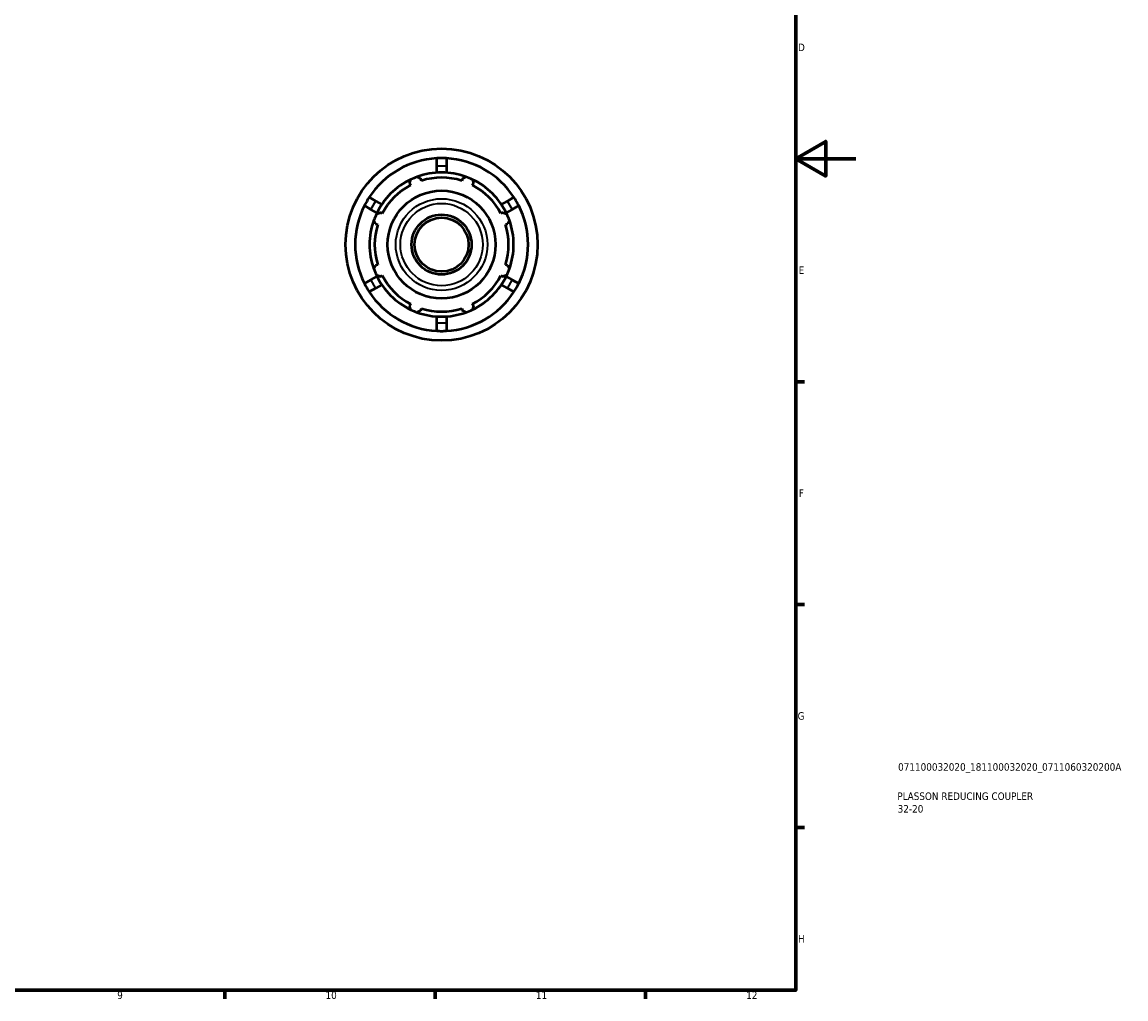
# Model space of a CAD drawing. Header units: millimetres. Extents: x -24 to 931, y 0 to 657.
# Tile 3 of 4: x 563 to 931, y 17 to 343. Entities that reach past the tile are written whole.
import ezdxf

# ---------------------------------------------------------------- set-up
doc = ezdxf.new("R2010")
doc.units = ezdxf.units.MM
for name, color, linetype, lineweight in [('Border (ISO)', 7, 'Continuous', 70), ('Title (ISO)', 7, 'Continuous', 50), ('Visible (ISO)', 7, 'Continuous', 50), ('Visible Narrow (ISO)', 7, 'Continuous', 35)]:
    doc.layers.add(name, color=color, linetype=linetype, lineweight=lineweight)
doc.styles.add('Note Text (ISO)', font='tahoma.ttf')

# ---------------------------------------------------------------- blocks, each defined once
blk = doc.blocks.new('Borders Default Border')
at = {"layer": 'Border (ISO)'}
for p, q in [((821, 222.75), (823.9, 222.75)), ((821, 148.5), (823.9, 148.5)), ((821, 74.25), (823.9, 74.25)), ((630.75, 20), (630.75, 17.1)), ((700.83, 20), (700.83, 17.1)), ((770.92, 20), (770.92, 17.1))]:
    blk.add_line(p, q, dxfattribs=at)
at = {"layer": 'Border (ISO)', "flags": 128}
for points in [[(20, 20), (20, 574), (821, 574), (821, 20), (20, 20)], [(841, 297), (821, 297), (831, 302.77), (831, 291.23), (821, 297)]]:
    blk.add_lwpolyline(points, dxfattribs=at)
at = {"layer": 'Border (ISO)', "color": 232, "true_color": 0xca0064, "char_height": 2.5, "attachment_point": 7, "style": 'Note Text (ISO)'}
for s, insert in [('D', (821.73, 332.88)), ('E', (821.94, 258.63)), ('F', (822, 184.38)), ('G', (821.61, 110.08)), ('H', (821.74, 35.88)), ('9', (594.88, 17.05)), ('10', (664.29, 17.05)), ('11', (734.37, 17.1)), ('12', (804.46, 17.1))]:
    blk.add_mtext(s, dxfattribs=dict(at, insert=insert))
blk = doc.blocks.new('Title Blocks ISO')
at = {"layer": 'Title (ISO)', "color": 232, "true_color": 0xca0064, "style": 'Note Text (ISO)'}
for tag, p in [('PART_NUMBER_001', (34.08, 73.13)), ('DESCRIPTION_001', (33.84, 63.4)), ('DESCRIPTION_002', (33.93, 59.18))]:
    blk.add_attdef(tag, p, '', height=2.5, dxfattribs=at)

msp = doc.modelspace()

# ---------------------------------------------------------------- linework, layer by layer
at = {"layer": 'Visible (ISO)'}
for p, q in [((701.364, 294.667), (701.364, 297.183)), ((701.364, 292.374), (701.364, 294.667)), ((704.564, 297.183), (704.564, 294.667)), ((704.564, 294.667), (704.564, 292.374)), ((692.325, 288.864), (692.658, 288.225)), ((696.252, 289.714), (696.035, 290.401)), ((709.892, 290.401), (709.676, 289.714)), ((713.27, 288.225), (713.602, 288.864)), ((678.861, 284.191), (681.039, 282.933)), ((724.888, 282.933), (727.067, 284.191)), ((679.439, 280.162), (677.261, 281.419)), ((681.425, 279.015), (679.439, 280.162)), ((681.039, 282.933), (683.025, 281.786)), ((722.902, 281.786), (724.888, 282.933)), ((726.488, 280.162), (724.502, 279.015)), ((728.667, 281.419), (726.488, 280.162)), ((683.166, 278.734), (682.527, 279.066)), ((723.4, 279.066), (722.762, 278.734)), ((680.99, 275.356), (681.677, 275.139)), ((724.251, 275.139), (724.937, 275.356)), ((681.677, 261.716), (680.99, 261.499)), ((724.937, 261.499), (724.251, 261.716)), ((679.439, 256.693), (681.425, 257.84)), ((682.527, 257.789), (683.166, 258.121)), ((722.762, 258.121), (723.4, 257.789)), ((724.502, 257.84), (726.488, 256.693)), ((677.261, 255.435), (679.439, 256.693)), ((681.039, 253.922), (678.861, 252.664)), ((683.025, 255.068), (681.039, 253.922)), ((724.888, 253.922), (722.902, 255.068)), ((727.067, 252.664), (724.888, 253.922)), ((726.488, 256.693), (728.667, 255.435)), ((692.658, 248.629), (692.325, 247.991)), ((696.035, 246.454), (696.252, 247.14)), ((709.676, 247.14), (709.892, 246.454)), ((713.602, 247.991), (713.27, 248.629)), ((701.364, 242.187), (701.364, 244.481)), ((704.564, 244.481), (704.564, 242.187)), ((701.364, 239.672), (701.364, 242.187)), ((704.564, 242.187), (704.564, 239.672))]:
    msp.add_line(p, q, dxfattribs=at)
for radius in [32, 17.976, 10, 9]:
    msp.add_circle((702.964, 268.427), radius, dxfattribs=at)
for radius, start, end in [(28.8, 93.18474, 146.81526), (28.8, 33.18474, 86.81526), (24, 109.79198, 115.20802), (24, 70.20802, 109.79198), (22.32, 72.5, 107.5), (24, 64.79198, 70.20802), (24, 115.20802, 154.79198), (22.32, 117.5, 152.5), (24, 25.20802, 64.79198), (22.32, 27.5, 62.5), (28.8, 153.18474, 206.81526), (28.8, 333.18474, 26.81526), (24, 160.20802, 199.79198), (24, 154.79198, 160.20802), (24, 19.79198, 25.20802), (24, 340.20802, 19.79198), (22.32, 162.5, 197.5), (22.32, 342.5, 17.5), (24, 199.79198, 205.20802), (24, 205.20802, 244.79198), (22.32, 207.5, 242.5), (24, 295.20802, 334.79198), (22.32, 297.5, 332.5), (24, 334.79198, 340.20802), (28.8, 213.18474, 266.81526), (28.8, 273.18474, 326.81526), (24, 244.79198, 250.20802), (22.32, 252.5, 287.5), (24, 289.79198, 295.20802), (24, 250.20802, 289.79198)]:
    msp.add_arc((702.964, 268.427), radius, start, end, dxfattribs=at)
for points in [[(702.964, 297.227), (702.442, 297.227), (701.907, 297.213), (701.364, 297.183)], [(704.564, 297.183), (704.02, 297.213), (703.485, 297.227), (702.964, 297.227)], [(678.861, 284.191), (678.56, 283.731), (678.279, 283.273), (678.022, 282.827)], [(727.905, 282.827), (727.648, 283.273), (727.368, 283.731), (727.067, 284.191)], [(678.022, 282.827), (677.765, 282.382), (677.509, 281.91), (677.261, 281.419)], [(728.667, 281.419), (728.419, 281.91), (728.162, 282.382), (727.905, 282.827)], [(677.261, 255.435), (677.509, 254.945), (677.765, 254.473), (678.022, 254.027)], [(678.022, 254.027), (678.279, 253.582), (678.56, 253.124), (678.861, 252.664)], [(727.067, 252.664), (727.368, 253.124), (727.648, 253.582), (727.905, 254.027)], [(727.905, 254.027), (728.162, 254.473), (728.419, 254.945), (728.667, 255.435)], [(701.364, 239.672), (701.907, 239.642), (702.442, 239.627), (702.964, 239.627)], [(702.964, 239.627), (703.485, 239.627), (704.02, 239.642), (704.564, 239.672)]]:
    msp.add_open_spline(points, degree=3, dxfattribs=at)
for points, weights in [([(694.837, 291.01), (695.449, 290.699), (696.035, 290.401)], [1, 1.00354858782, 1.00628763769]), ([(709.892, 290.401), (710.479, 290.699), (711.09, 291.01)], [1.00628763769, 1.00354858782, 1]), ([(692.325, 288.864), (692.529, 289.49), (692.742, 290.142)], [1.00628763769, 1.00354858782, 1]), ([(713.185, 290.142), (713.398, 289.49), (713.602, 288.864)], [1, 1.00354858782, 1.00628763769]), ([(680.99, 275.356), (680.692, 275.943), (680.381, 276.554)], [1.00628763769, 1.00354858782, 1]), ([(681.249, 278.649), (681.901, 278.862), (682.527, 279.066)], [1, 1.00354858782, 1.00628763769]), ([(723.4, 279.066), (724.026, 278.862), (724.678, 278.649)], [1.00628763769, 1.00354858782, 1]), ([(725.546, 276.554), (725.235, 275.943), (724.937, 275.356)], [1, 1.00354858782, 1.00628763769]), ([(680.381, 260.301), (680.692, 260.912), (680.99, 261.499)], [1, 1.00354858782, 1.00628763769]), ([(724.937, 261.499), (725.235, 260.912), (725.546, 260.301)], [1.00628763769, 1.00354858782, 1]), ([(682.527, 257.789), (681.901, 257.993), (681.249, 258.206)], [1.00628763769, 1.00354858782, 1]), ([(724.678, 258.206), (724.026, 257.993), (723.4, 257.789)], [1, 1.00354858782, 1.00628763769]), ([(692.742, 246.713), (692.529, 247.365), (692.325, 247.991)], [1, 1.00354858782, 1.00628763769]), ([(696.035, 246.454), (695.449, 246.156), (694.837, 245.845)], [1.00628763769, 1.00354858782, 1]), ([(711.09, 245.845), (710.479, 246.156), (709.892, 246.454)], [1, 1.00354858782, 1.00628763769]), ([(713.602, 247.991), (713.398, 247.365), (713.185, 246.713)], [1.00628763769, 1.00354858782, 1])]:
    msp.add_rational_spline(points, weights, degree=2, dxfattribs=at)
at = {"layer": 'Visible Narrow (ISO)'}
for p, q in [((701.524, 294.667), (704.404, 294.667)), ((679.519, 280.3), (680.959, 282.794)), ((724.968, 282.794), (726.408, 280.3)), ((680.959, 254.06), (679.519, 256.554)), ((726.408, 256.554), (724.968, 254.06)), ((704.404, 242.187), (701.524, 242.187))]:
    msp.add_line(p, q, dxfattribs=at)
for radius in [15.269, 13.704]:
    msp.add_circle((702.964, 268.427), radius, dxfattribs=at)

# ---------------------------------------------------------------- block references
msp.add_blockref('Borders Default Border', (0, 0))
msp.add_blockref('Title Blocks ISO', (821, 20)).add_auto_attribs({'PART_NUMBER_001': '071100032020_181100032020_0711060320200A', 'DESCRIPTION_001': 'PLASSON REDUCING COUPLER', 'DESCRIPTION_002': '32-20'})

doc.saveas('drawing.dxf')
